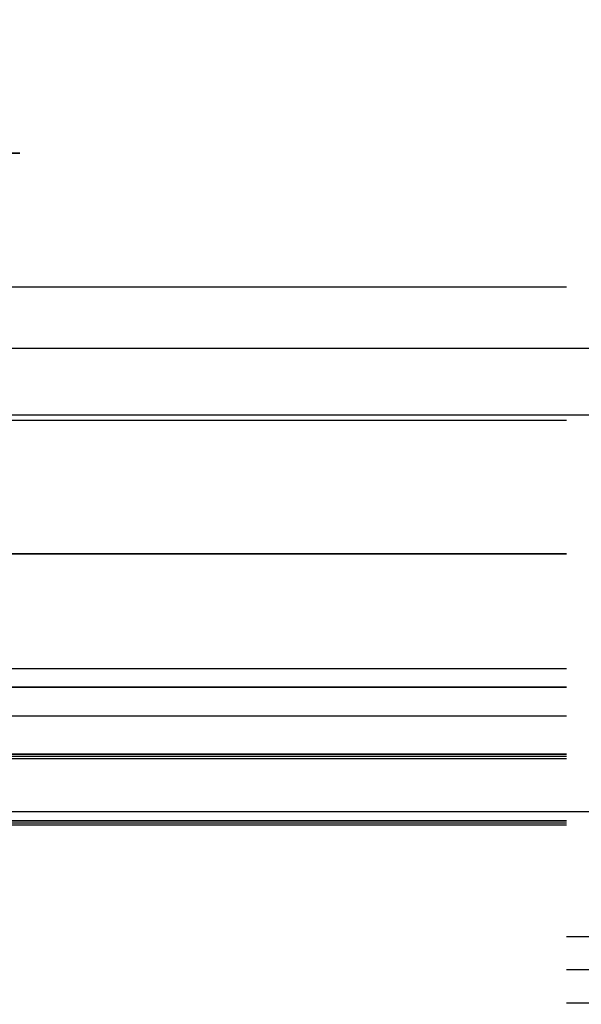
# Model space of a CAD drawing. Header units: millimetres. Extents: x -1030 to 192, y -442 to 180.
# Tile 156 of 256: x 65 to 77, y -353 to -333. Entities that reach past the tile are written whole.
import ezdxf

# ---------------------------------------------------------------- set-up
doc = ezdxf.new("R2010")
doc.units = ezdxf.units.MM
doc.header["$MEASUREMENT"] = 0
doc.layers.add('OVIDIO 120x60x72h', color=7, linetype='Continuous')

msp = doc.modelspace()

# ---------------------------------------------------------------- linework, layer by layer
at = {"layer": 'OVIDIO 120x60x72h', "extrusion": (0, 0.894427, -0.447214)}
for points in [[(-65.216, 511.059), (-65.46, 511.056), (-65.706, 511.048), (-65.955, 511.034), (-66.204, 511.014), (-66.456, 510.989), (-66.709, 510.957), (-66.963, 510.919), (-67.218, 510.875), (-67.473, 510.825), (-67.73, 510.768), (-67.986, 510.704), (-68.243, 510.634), (-68.499, 510.557), (-68.755, 510.474), (-69.011, 510.383), (-69.265, 510.286), (-69.518, 510.182), (-69.77, 510.072), (-70.02, 509.954), (-70.268, 509.83), (-70.514, 509.699), (-70.757, 509.561), (-70.998, 509.417), (-71.235, 509.266), (-71.469, 509.108), (-71.7, 508.944), (-71.927, 508.775), (-72.149, 508.599), (-72.368, 508.417), (-72.581, 508.229), (-72.79, 508.036), (-72.994, 507.837), (-73.193, 507.633), (-73.386, 507.424), (-73.574, 507.21), (-73.756, 506.992), (-73.932, 506.769), (-74.102, 506.543), (-74.266, 506.312), (-74.423, 506.078), (-74.574, 505.841), (-74.718, 505.6), (-74.856, 505.357), (-74.987, 505.111), (-75.112, 504.863), (-75.229, 504.613), (-75.34, 504.361), (-75.444, 504.108), (-75.541, 503.853), (-75.631, 503.598), (-75.715, 503.342), (-75.791, 503.085), (-75.862, 502.829), (-75.925, 502.572), (-75.982, 502.316), (-76.032, 502.06), (-76.077, 501.805), (-76.114, 501.551), (-76.146, 501.298), (-76.172, 501.047), (-76.191, 500.797), (-76.205, 500.549), (-76.213, 500.303), (-76.216, 500.059)], [(-76.216, 500.059), (-76.213, 500.303), (-76.205, 500.549), (-76.191, 500.797), (-76.172, 501.047), (-76.146, 501.298), (-76.114, 501.551), (-76.077, 501.805), (-76.032, 502.06), (-75.982, 502.316), (-75.925, 502.572), (-75.862, 502.829), (-75.791, 503.085), (-75.715, 503.342), (-75.631, 503.598), (-75.541, 503.853), (-75.444, 504.108), (-75.34, 504.361), (-75.229, 504.613), (-75.112, 504.863), (-74.987, 505.111), (-74.856, 505.357), (-74.718, 505.6), (-74.574, 505.841), (-74.423, 506.078), (-74.266, 506.312), (-74.102, 506.543), (-73.932, 506.769), (-73.756, 506.992), (-73.574, 507.21), (-73.386, 507.424), (-73.193, 507.633), (-72.994, 507.837), (-72.79, 508.036), (-72.581, 508.229), (-72.368, 508.417), (-72.149, 508.599), (-71.927, 508.775), (-71.7, 508.944), (-71.469, 509.108), (-71.235, 509.266), (-70.998, 509.417), (-70.757, 509.561), (-70.514, 509.699), (-70.268, 509.83), (-70.02, 509.954), (-69.77, 510.072), (-69.518, 510.182), (-69.265, 510.286), (-69.011, 510.383), (-68.755, 510.474), (-68.499, 510.557), (-68.243, 510.634), (-67.986, 510.704), (-67.73, 510.768), (-67.473, 510.825), (-67.218, 510.875), (-66.963, 510.919), (-66.709, 510.957), (-66.456, 510.989), (-66.204, 511.014), (-65.955, 511.034), (-65.706, 511.048), (-65.46, 511.056), (-65.216, 511.059)], [(-76.216, 500.059), (-76.213, 500.323), (-76.203, 500.589), (-76.187, 500.855), (-76.165, 501.122), (-76.135, 501.389), (-76.1, 501.656), (-76.057, 501.923), (-76.008, 502.189), (-75.952, 502.455), (-75.889, 502.72), (-75.82, 502.983), (-75.744, 503.245), (-75.662, 503.506), (-75.573, 503.764), (-75.478, 504.021), (-75.376, 504.274), (-75.268, 504.526), (-75.154, 504.774), (-75.034, 505.019), (-74.908, 505.261), (-74.776, 505.5), (-74.639, 505.734), (-74.496, 505.965), (-74.348, 506.192), (-74.194, 506.414), (-74.036, 506.632), (-73.873, 506.845), (-73.706, 507.053), (-73.534, 507.257), (-73.358, 507.455), (-73.178, 507.649), (-72.994, 507.837), (-72.806, 508.02), (-72.613, 508.2), (-72.414, 508.376), (-72.211, 508.548), (-72.002, 508.716), (-71.789, 508.879), (-71.571, 509.037), (-71.349, 509.19), (-71.122, 509.338), (-70.892, 509.481), (-70.657, 509.619), (-70.419, 509.751), (-70.177, 509.877), (-69.932, 509.997), (-69.683, 510.111), (-69.432, 510.219), (-69.178, 510.32), (-68.922, 510.416), (-68.663, 510.505), (-68.403, 510.587), (-68.141, 510.663), (-67.877, 510.732), (-67.612, 510.795), (-67.346, 510.85), (-67.08, 510.9), (-66.813, 510.942), (-66.546, 510.978), (-66.279, 511.007), (-66.012, 511.03), (-65.746, 511.046), (-65.481, 511.055), (-65.216, 511.059)], [(-76.216, 500.059), (-76.213, 500.303), (-76.205, 500.549), (-76.191, 500.797), (-76.172, 501.047), (-76.146, 501.298), (-76.114, 501.551), (-76.077, 501.805), (-76.032, 502.06), (-75.982, 502.316), (-75.925, 502.572), (-75.862, 502.829), (-75.791, 503.085), (-75.715, 503.342), (-75.631, 503.598), (-75.541, 503.853), (-75.444, 504.108), (-75.34, 504.361), (-75.229, 504.613), (-75.112, 504.863), (-74.987, 505.111), (-74.856, 505.357), (-74.718, 505.6), (-74.574, 505.841), (-74.423, 506.078), (-74.266, 506.312), (-74.102, 506.543), (-73.932, 506.769), (-73.756, 506.992), (-73.574, 507.21), (-73.386, 507.424), (-73.193, 507.633), (-72.994, 507.837), (-72.79, 508.036), (-72.581, 508.229), (-72.368, 508.417), (-72.149, 508.599), (-71.927, 508.775), (-71.7, 508.944), (-71.469, 509.108), (-71.235, 509.266), (-70.998, 509.417), (-70.757, 509.561), (-70.514, 509.699), (-70.268, 509.83), (-70.02, 509.954), (-69.77, 510.072), (-69.518, 510.182), (-69.265, 510.286), (-69.011, 510.383), (-68.755, 510.474), (-68.499, 510.557), (-68.243, 510.634), (-67.986, 510.704), (-67.73, 510.768), (-67.473, 510.825), (-67.218, 510.875), (-66.963, 510.919), (-66.709, 510.957), (-66.456, 510.989), (-66.204, 511.014), (-65.955, 511.034), (-65.706, 511.048), (-65.46, 511.056), (-65.216, 511.059)], [(-65.216, 511.059), (-65.46, 511.056), (-65.706, 511.048), (-65.955, 511.034), (-66.204, 511.014), (-66.456, 510.989), (-66.709, 510.957), (-66.963, 510.919), (-67.218, 510.875), (-67.473, 510.825), (-67.73, 510.768), (-67.986, 510.704), (-68.243, 510.634), (-68.499, 510.557), (-68.755, 510.474), (-69.011, 510.383), (-69.265, 510.286), (-69.518, 510.182), (-69.77, 510.072), (-70.02, 509.954), (-70.268, 509.83), (-70.514, 509.699), (-70.757, 509.561), (-70.998, 509.417), (-71.235, 509.266), (-71.469, 509.108), (-71.7, 508.944), (-71.927, 508.775), (-72.149, 508.599), (-72.368, 508.417), (-72.581, 508.229), (-72.79, 508.036), (-72.994, 507.837), (-73.193, 507.633), (-73.386, 507.424), (-73.574, 507.21), (-73.756, 506.992), (-73.932, 506.769), (-74.102, 506.543), (-74.266, 506.312), (-74.423, 506.078), (-74.574, 505.841), (-74.718, 505.6), (-74.856, 505.357), (-74.987, 505.111), (-75.112, 504.863), (-75.229, 504.613), (-75.34, 504.361), (-75.444, 504.108), (-75.541, 503.853), (-75.631, 503.598), (-75.715, 503.342), (-75.791, 503.085), (-75.862, 502.829), (-75.925, 502.572), (-75.982, 502.316), (-76.032, 502.06), (-76.077, 501.805), (-76.114, 501.551), (-76.146, 501.298), (-76.172, 501.047), (-76.191, 500.797), (-76.205, 500.549), (-76.213, 500.303), (-76.216, 500.059)]]:
    msp.add_lwpolyline(points, dxfattribs=at)
at = {"layer": 'OVIDIO 120x60x72h', "extrusion": (1, 0, 0)}
for points in [[(-335.978, 739.37), (-333.295, 738.028)], [(-337.419, 736.488), (-334.736, 735.147)], [(-338.214, 728.19), (-340.898, 729.531)], [(-344.028, 716.562), (-338.214, 728.19)], [(-338.214, 728.19), (-344.028, 716.562)], [(-340.898, 729.531), (-338.214, 728.19)], [(-339.556, 728.861), (-345.37, 717.233)], [(-346.711, 717.904), (-340.898, 729.531)], [(-340.898, 729.531), (-346.711, 717.904)], [(-341.121, 722.376), (-343.805, 723.718)], [(-346.711, 717.904), (-344.028, 716.562)], [(-344.028, 716.562), (-344.069, 716.483), (-344.111, 716.404), (-344.156, 716.326), (-344.203, 716.248), (-344.253, 716.17), (-344.304, 716.093), (-344.358, 716.017), (-344.413, 715.941), (-344.471, 715.866), (-344.532, 715.792), (-344.594, 715.719), (-344.658, 715.647), (-344.725, 715.576), (-344.794, 715.506), (-344.865, 715.438), (-344.938, 715.371), (-345.013, 715.305), (-345.09, 715.241), (-345.169, 715.179), (-345.249, 715.119), (-345.332, 715.06), (-345.416, 715.003), (-345.502, 714.949), (-345.59, 714.896), (-345.679, 714.845), (-345.77, 714.797), (-345.862, 714.751), (-345.956, 714.707), (-346.05, 714.666), (-346.146, 714.627), (-346.243, 714.59), (-346.341, 714.556), (-346.44, 714.525), (-346.539, 714.496), (-346.639, 714.47), (-346.74, 714.446), (-346.841, 714.425), (-346.942, 714.406), (-347.044, 714.391), (-347.145, 714.378), (-347.247, 714.367), (-347.349, 714.359), (-347.45, 714.354), (-347.552, 714.351), (-347.653, 714.351), (-347.753, 714.354), (-347.853, 714.359), (-347.952, 714.366), (-348.051, 714.376), (-348.148, 714.388), (-348.245, 714.402), (-348.341, 714.419), (-348.436, 714.438), (-348.53, 714.459), (-348.622, 714.482), (-348.714, 714.508), (-348.804, 714.535), (-348.893, 714.564), (-348.98, 714.594), (-349.066, 714.627), (-349.15, 714.661), (-349.233, 714.697), (-349.315, 714.734), (-349.395, 714.773)], [(-349.395, 714.773), (-349.315, 714.734), (-349.233, 714.697), (-349.15, 714.661), (-349.066, 714.627), (-348.98, 714.594), (-348.893, 714.564), (-348.804, 714.535), (-348.714, 714.508), (-348.622, 714.482), (-348.53, 714.459), (-348.436, 714.438), (-348.341, 714.419), (-348.245, 714.402), (-348.148, 714.388), (-348.051, 714.376), (-347.952, 714.366), (-347.853, 714.359), (-347.753, 714.354), (-347.653, 714.351), (-347.552, 714.351), (-347.45, 714.354), (-347.349, 714.359), (-347.247, 714.367), (-347.145, 714.378), (-347.044, 714.391), (-346.942, 714.406), (-346.841, 714.425), (-346.74, 714.446), (-346.639, 714.47), (-346.539, 714.496), (-346.44, 714.525), (-346.341, 714.556), (-346.243, 714.59), (-346.146, 714.627), (-346.05, 714.666), (-345.956, 714.707), (-345.862, 714.751), (-345.77, 714.797), (-345.679, 714.845), (-345.59, 714.896), (-345.502, 714.949), (-345.416, 715.003), (-345.332, 715.06), (-345.249, 715.119), (-345.169, 715.179), (-345.09, 715.241), (-345.013, 715.305), (-344.938, 715.371), (-344.865, 715.438), (-344.794, 715.506), (-344.725, 715.576), (-344.658, 715.647), (-344.594, 715.719), (-344.532, 715.792), (-344.471, 715.866), (-344.413, 715.941), (-344.358, 716.017), (-344.304, 716.093), (-344.253, 716.17), (-344.203, 716.248), (-344.156, 716.326), (-344.111, 716.404), (-344.069, 716.483), (-344.028, 716.562)], [(-344.028, 716.562), (-346.711, 717.904)], [(-345.402, 715.013), (-348.5, 716.562)], [(-345.817, 717.457), (-347.366, 714.358)], [(-348.053, 717.457), (-348.033, 717.447), (-348.013, 717.438), (-347.992, 717.429), (-347.971, 717.42), (-347.949, 717.412), (-347.928, 717.404), (-347.905, 717.397), (-347.883, 717.39), (-347.86, 717.384), (-347.837, 717.378), (-347.813, 717.373), (-347.79, 717.368), (-347.766, 717.364), (-347.741, 717.36), (-347.717, 717.357), (-347.692, 717.355), (-347.668, 717.353), (-347.643, 717.352), (-347.617, 717.351), (-347.592, 717.351), (-347.567, 717.352), (-347.542, 717.353), (-347.516, 717.355), (-347.491, 717.358), (-347.465, 717.361), (-347.44, 717.365), (-347.415, 717.369), (-347.389, 717.375), (-347.364, 717.381), (-347.339, 717.387), (-347.314, 717.394), (-347.29, 717.402), (-347.265, 717.411), (-347.241, 717.42), (-347.217, 717.43), (-347.193, 717.44), (-347.17, 717.451), (-347.147, 717.463), (-347.124, 717.475), (-347.102, 717.487), (-347.08, 717.5), (-347.058, 717.514), (-347.037, 717.528), (-347.017, 717.543), (-346.997, 717.558), (-346.977, 717.574), (-346.958, 717.59), (-346.939, 717.606), (-346.921, 717.623), (-346.903, 717.64), (-346.886, 717.657), (-346.869, 717.675), (-346.853, 717.693), (-346.837, 717.711), (-346.822, 717.73), (-346.808, 717.749), (-346.794, 717.767), (-346.78, 717.787), (-346.768, 717.806), (-346.755, 717.825), (-346.743, 717.845), (-346.732, 717.864), (-346.722, 717.884), (-346.711, 717.904)], [(-346.711, 717.904), (-346.722, 717.884), (-346.732, 717.864), (-346.743, 717.845), (-346.755, 717.825), (-346.768, 717.806), (-346.78, 717.787), (-346.794, 717.767), (-346.808, 717.749), (-346.822, 717.73), (-346.837, 717.711), (-346.853, 717.693), (-346.869, 717.675), (-346.886, 717.657), (-346.903, 717.64), (-346.921, 717.623), (-346.939, 717.606), (-346.958, 717.59), (-346.977, 717.574), (-346.997, 717.558), (-347.017, 717.543), (-347.037, 717.528), (-347.058, 717.514), (-347.08, 717.5), (-347.102, 717.487), (-347.124, 717.475), (-347.147, 717.463), (-347.17, 717.451), (-347.193, 717.44), (-347.217, 717.43), (-347.241, 717.42), (-347.265, 717.411), (-347.29, 717.402), (-347.314, 717.394), (-347.339, 717.387), (-347.364, 717.381), (-347.389, 717.375), (-347.415, 717.369), (-347.44, 717.365), (-347.465, 717.361), (-347.491, 717.358), (-347.516, 717.355), (-347.542, 717.353), (-347.567, 717.352), (-347.592, 717.351), (-347.617, 717.351), (-347.643, 717.352), (-347.668, 717.353), (-347.692, 717.355), (-347.717, 717.357), (-347.741, 717.36), (-347.766, 717.364), (-347.79, 717.368), (-347.813, 717.373), (-347.837, 717.378), (-347.86, 717.384), (-347.883, 717.39), (-347.905, 717.397), (-347.928, 717.404), (-347.949, 717.412), (-347.971, 717.42), (-347.992, 717.429), (-348.013, 717.438), (-348.033, 717.447), (-348.053, 717.457)], [(-349.395, 714.773), (-348.053, 717.457)], [(-348.053, 717.457), (-348.142, 717.501)], [(-348.142, 717.501), (-348.053, 717.457)], [(-348.053, 717.457), (-349.395, 714.773)], [(-348.142, 717.501), (-351.72, 719.29)], [(-348.724, 716.115), (-352.391, 717.949)], [(-349.395, 714.773), (-349.484, 714.818)], [(-349.484, 714.818), (-349.395, 714.773)], [(-353.062, 716.607), (-349.484, 714.818)], [(-351.228, 715.69), (-349.887, 718.373)], [(-351.72, 719.29), (-353.062, 716.607)], [(-353.062, 716.607), (-351.72, 719.29)]]:
    msp.add_lwpolyline(points, dxfattribs=at)
at = {"layer": 'OVIDIO 120x60x72h'}
for points in [[(65.216, -335.978), (52.216, -335.978)], [(52.216, -335.978), (65.216, -335.978)], [(62.006, -338.662), (76.216, -338.662)], [(89.788, -339.904), (-419.111, -339.904)], [(89.788, -341.245), (-419.111, -341.245)], [(62.006, -341.345), (76.216, -341.345)], [(76.216, -344.028), (41.216, -344.028)], [(41.216, -344.028), (76.216, -344.028)], [(76.216, -346.341), (41.216, -346.341)], [(41.216, -346.711), (76.216, -346.711)], [(76.216, -346.711), (41.216, -346.711)], [(76.216, -347.29), (41.216, -347.29)], [(41.216, -348.053), (76.216, -348.053)], [(76.216, -348.053), (41.216, -348.053)], [(41.216, -348.098), (76.216, -348.098)], [(41.216, -348.142), (76.216, -348.142)], [(90.716, -349.216), (27.467, -349.216)], [(41.216, -349.395), (76.216, -349.395)], [(76.216, -349.395), (41.216, -349.395)], [(41.216, -349.439), (76.216, -349.439)], [(76.216, -349.484), (41.216, -349.484)], [(76.216, -351.72), (97.453, -351.72)], [(97.453, -352.391), (76.216, -352.391)], [(97.453, -353.062), (76.216, -353.062)]]:
    msp.add_lwpolyline(points, dxfattribs=at)
at = {"layer": 'OVIDIO 120x60x72h', "extrusion": (-0.003049, -0.326394, 0.945229)}
for points in [[(79.474, -95.137), (79.474, -95.09), (79.475, -95.043), (79.477, -94.995), (79.48, -94.947), (79.485, -94.898), (79.49, -94.85), (79.496, -94.801), (79.504, -94.752), (79.512, -94.702), (79.522, -94.653), (79.533, -94.603), (79.546, -94.554), (79.559, -94.504), (79.574, -94.455), (79.59, -94.406), (79.607, -94.357), (79.625, -94.308), (79.645, -94.259), (79.666, -94.211), (79.688, -94.163), (79.711, -94.115), (79.736, -94.068), (79.762, -94.022), (79.789, -93.976), (79.817, -93.931), (79.846, -93.886), (79.877, -93.842), (79.908, -93.799), (79.941, -93.757), (79.975, -93.715), (80.009, -93.675), (80.045, -93.635), (80.082, -93.596), (80.119, -93.559), (80.158, -93.522), (80.197, -93.487), (80.237, -93.453), (80.278, -93.42), (80.32, -93.388), (80.362, -93.357), (80.405, -93.328), (80.448, -93.299), (80.492, -93.272), (80.537, -93.247), (80.582, -93.222), (80.627, -93.199), (80.673, -93.178), (80.718, -93.157), (80.764, -93.138), (80.811, -93.12), (80.857, -93.104), (80.904, -93.088), (80.95, -93.074), (80.997, -93.062), (81.043, -93.05), (81.09, -93.04), (81.136, -93.031), (81.182, -93.024), (81.228, -93.017), (81.273, -93.012), (81.319, -93.007), (81.364, -93.004), (81.409, -93.002), (81.453, -93.001)], [(81.453, -93.001), (81.409, -93.002), (81.364, -93.004), (81.319, -93.007), (81.273, -93.012), (81.228, -93.017), (81.182, -93.024), (81.136, -93.031), (81.09, -93.04), (81.043, -93.05), (80.997, -93.062), (80.95, -93.074), (80.904, -93.088), (80.857, -93.104), (80.811, -93.12), (80.764, -93.138), (80.718, -93.157), (80.673, -93.178), (80.627, -93.199), (80.582, -93.222), (80.537, -93.247), (80.492, -93.272), (80.448, -93.299), (80.405, -93.328), (80.362, -93.357), (80.32, -93.388), (80.278, -93.42), (80.237, -93.453), (80.197, -93.487), (80.158, -93.522), (80.119, -93.559), (80.082, -93.596), (80.045, -93.635), (80.009, -93.675), (79.975, -93.715), (79.941, -93.757), (79.908, -93.799), (79.877, -93.842), (79.846, -93.886), (79.817, -93.931), (79.789, -93.976), (79.762, -94.022), (79.736, -94.068), (79.711, -94.115), (79.688, -94.163), (79.666, -94.211), (79.645, -94.259), (79.625, -94.308), (79.607, -94.357), (79.59, -94.406), (79.574, -94.455), (79.559, -94.504), (79.546, -94.554), (79.533, -94.603), (79.522, -94.653), (79.512, -94.702), (79.504, -94.752), (79.496, -94.801), (79.49, -94.85), (79.485, -94.898), (79.48, -94.947), (79.477, -94.995), (79.475, -95.043), (79.474, -95.09), (79.474, -95.137)], [(81.458, -93.519), (81.414, -93.52), (81.369, -93.522), (81.324, -93.525), (81.279, -93.53), (81.233, -93.535), (81.187, -93.541), (81.141, -93.549), (81.095, -93.558), (81.048, -93.568), (81.002, -93.58), (80.955, -93.592), (80.909, -93.606), (80.862, -93.622), (80.816, -93.638), (80.77, -93.656), (80.724, -93.675), (80.678, -93.695), (80.632, -93.717), (80.587, -93.74), (80.542, -93.765), (80.498, -93.79), (80.454, -93.817), (80.41, -93.845), (80.367, -93.875), (80.325, -93.906), (80.283, -93.938), (80.243, -93.971), (80.202, -94.005), (80.163, -94.04), (80.125, -94.077), (80.087, -94.114), (80.05, -94.153), (80.014, -94.192), (79.98, -94.233), (79.946, -94.274), (79.913, -94.317), (79.882, -94.36), (79.851, -94.404), (79.822, -94.448), (79.794, -94.494), (79.767, -94.54), (79.741, -94.586), (79.716, -94.633), (79.693, -94.681), (79.671, -94.729), (79.65, -94.777), (79.63, -94.826), (79.612, -94.875), (79.595, -94.924), (79.579, -94.973), (79.564, -95.022), (79.551, -95.072), (79.538, -95.121), (79.527, -95.171), (79.518, -95.22), (79.509, -95.269), (79.501, -95.319), (79.495, -95.368), (79.49, -95.416), (79.485, -95.465), (79.482, -95.513), (79.48, -95.56), (79.479, -95.608), (79.479, -95.655)], [(79.479, -95.655), (79.479, -95.608), (79.48, -95.56), (79.482, -95.513), (79.485, -95.465), (79.49, -95.416), (79.495, -95.368), (79.501, -95.319), (79.509, -95.269), (79.518, -95.22), (79.527, -95.171), (79.538, -95.121), (79.551, -95.072), (79.564, -95.022), (79.579, -94.973), (79.595, -94.924), (79.612, -94.875), (79.63, -94.826), (79.65, -94.777), (79.671, -94.729), (79.693, -94.681), (79.716, -94.633), (79.741, -94.586), (79.767, -94.54), (79.794, -94.494), (79.822, -94.448), (79.851, -94.404), (79.882, -94.36), (79.913, -94.317), (79.946, -94.274), (79.98, -94.233), (80.014, -94.192), (80.05, -94.153), (80.087, -94.114), (80.125, -94.077), (80.163, -94.04), (80.202, -94.005), (80.243, -93.971), (80.283, -93.938), (80.325, -93.906), (80.367, -93.875), (80.41, -93.845), (80.454, -93.817), (80.498, -93.79), (80.542, -93.765), (80.587, -93.74), (80.632, -93.717), (80.678, -93.695), (80.724, -93.675), (80.77, -93.656), (80.816, -93.638), (80.862, -93.622), (80.909, -93.606), (80.955, -93.592), (81.002, -93.58), (81.048, -93.568), (81.095, -93.558), (81.141, -93.549), (81.187, -93.541), (81.233, -93.535), (81.279, -93.53), (81.324, -93.525), (81.369, -93.522), (81.414, -93.52), (81.458, -93.519)], [(79.489, -96.625), (79.489, -96.67), (79.488, -96.714), (79.486, -96.759), (79.483, -96.805), (79.478, -96.851), (79.473, -96.897), (79.467, -96.943), (79.459, -96.989), (79.45, -97.036), (79.441, -97.083), (79.429, -97.129), (79.417, -97.176), (79.404, -97.223), (79.389, -97.27), (79.373, -97.316), (79.356, -97.363), (79.337, -97.409), (79.318, -97.455), (79.297, -97.501), (79.275, -97.546), (79.251, -97.591), (79.227, -97.635), (79.201, -97.679), (79.174, -97.723), (79.146, -97.766), (79.116, -97.808), (79.086, -97.849), (79.054, -97.89), (79.021, -97.93), (78.988, -97.969), (78.953, -98.008), (78.917, -98.045), (78.88, -98.082), (78.843, -98.117), (78.804, -98.152), (78.765, -98.185), (78.725, -98.217), (78.684, -98.249), (78.642, -98.279), (78.6, -98.308), (78.557, -98.336), (78.514, -98.363), (78.47, -98.388), (78.425, -98.412), (78.38, -98.435), (78.335, -98.457), (78.289, -98.478), (78.244, -98.497), (78.197, -98.515), (78.151, -98.532), (78.105, -98.548), (78.058, -98.562), (78.012, -98.575), (77.965, -98.587), (77.919, -98.598), (77.872, -98.608), (77.826, -98.616), (77.78, -98.624), (77.734, -98.63), (77.688, -98.635), (77.643, -98.639), (77.598, -98.642), (77.553, -98.644), (77.509, -98.645)], [(77.509, -98.645), (77.553, -98.644), (77.598, -98.642), (77.643, -98.639), (77.688, -98.635), (77.734, -98.63), (77.78, -98.624), (77.826, -98.616), (77.872, -98.608), (77.919, -98.598), (77.965, -98.587), (78.012, -98.575), (78.058, -98.562), (78.105, -98.548), (78.151, -98.532), (78.197, -98.515), (78.244, -98.497), (78.289, -98.478), (78.335, -98.457), (78.38, -98.435), (78.425, -98.412), (78.47, -98.388), (78.514, -98.363), (78.557, -98.336), (78.6, -98.308), (78.642, -98.279), (78.684, -98.249), (78.725, -98.217), (78.765, -98.185), (78.804, -98.152), (78.843, -98.117), (78.88, -98.082), (78.917, -98.045), (78.953, -98.008), (78.988, -97.969), (79.021, -97.93), (79.054, -97.89), (79.086, -97.849), (79.116, -97.808), (79.146, -97.766), (79.174, -97.723), (79.201, -97.679), (79.227, -97.635), (79.251, -97.591), (79.275, -97.546), (79.297, -97.501), (79.318, -97.455), (79.337, -97.409), (79.356, -97.363), (79.373, -97.316), (79.389, -97.27), (79.404, -97.223), (79.417, -97.176), (79.429, -97.129), (79.441, -97.083), (79.45, -97.036), (79.459, -96.989), (79.467, -96.943), (79.473, -96.897), (79.478, -96.851), (79.483, -96.805), (79.486, -96.759), (79.488, -96.714), (79.489, -96.67), (79.489, -96.625)], [(79.489, -96.625), (79.489, -96.675), (79.487, -96.725), (79.485, -96.776), (79.481, -96.826), (79.476, -96.876), (79.469, -96.926), (79.461, -96.976), (79.452, -97.025), (79.442, -97.075), (79.431, -97.124), (79.418, -97.172), (79.404, -97.221), (79.389, -97.268), (79.373, -97.316), (79.356, -97.363), (79.337, -97.409), (79.318, -97.454), (79.297, -97.499), (79.276, -97.544), (79.253, -97.587), (79.23, -97.63), (79.205, -97.672), (79.18, -97.713), (79.153, -97.754), (79.126, -97.793), (79.099, -97.832), (79.07, -97.87), (79.041, -97.907), (79.011, -97.943), (78.98, -97.978), (78.949, -98.012), (78.917, -98.045), (78.885, -98.077), (78.851, -98.109), (78.817, -98.141), (78.781, -98.171), (78.745, -98.201), (78.708, -98.231), (78.67, -98.259), (78.631, -98.287), (78.591, -98.314), (78.55, -98.34), (78.508, -98.366), (78.466, -98.39), (78.423, -98.413), (78.379, -98.436), (78.335, -98.457), (78.289, -98.478), (78.243, -98.497), (78.197, -98.515), (78.15, -98.533), (78.102, -98.549), (78.054, -98.563), (78.006, -98.577), (77.957, -98.589), (77.908, -98.601), (77.859, -98.61), (77.809, -98.619), (77.759, -98.627), (77.709, -98.633), (77.659, -98.638), (77.609, -98.641), (77.559, -98.644), (77.509, -98.645)], [(77.509, -98.645), (77.553, -98.644), (77.598, -98.642), (77.643, -98.639), (77.688, -98.635), (77.734, -98.63), (77.78, -98.624), (77.826, -98.616), (77.872, -98.608), (77.919, -98.598), (77.965, -98.587), (78.012, -98.575), (78.058, -98.562), (78.105, -98.548), (78.151, -98.532), (78.197, -98.515), (78.244, -98.497), (78.289, -98.478), (78.335, -98.457), (78.38, -98.435), (78.425, -98.412), (78.47, -98.388), (78.514, -98.363), (78.557, -98.336), (78.6, -98.308), (78.642, -98.279), (78.684, -98.249), (78.725, -98.217), (78.765, -98.185), (78.804, -98.152), (78.843, -98.117), (78.88, -98.082), (78.917, -98.045), (78.953, -98.008), (78.988, -97.969), (79.021, -97.93), (79.054, -97.89), (79.086, -97.849), (79.116, -97.808), (79.146, -97.766), (79.174, -97.723), (79.201, -97.679), (79.227, -97.635), (79.251, -97.591), (79.275, -97.546), (79.297, -97.501), (79.318, -97.455), (79.337, -97.409), (79.356, -97.363), (79.373, -97.316), (79.389, -97.27), (79.404, -97.223), (79.417, -97.176), (79.429, -97.129), (79.441, -97.083), (79.45, -97.036), (79.459, -96.989), (79.467, -96.943), (79.473, -96.897), (79.478, -96.851), (79.483, -96.805), (79.486, -96.759), (79.488, -96.714), (79.489, -96.67), (79.489, -96.625)], [(79.489, -96.625), (79.489, -96.67), (79.488, -96.714), (79.486, -96.759), (79.483, -96.805), (79.478, -96.851), (79.473, -96.897), (79.467, -96.943), (79.459, -96.989), (79.45, -97.036), (79.441, -97.083), (79.429, -97.129), (79.417, -97.176), (79.404, -97.223), (79.389, -97.27), (79.373, -97.316), (79.356, -97.363), (79.337, -97.409), (79.318, -97.455), (79.297, -97.501), (79.275, -97.546), (79.251, -97.591), (79.227, -97.635), (79.201, -97.679), (79.174, -97.723), (79.146, -97.766), (79.116, -97.808), (79.086, -97.849), (79.054, -97.89), (79.021, -97.93), (78.988, -97.969), (78.953, -98.008), (78.917, -98.045), (78.88, -98.082), (78.843, -98.117), (78.804, -98.152), (78.765, -98.185), (78.725, -98.217), (78.684, -98.249), (78.642, -98.279), (78.6, -98.308), (78.557, -98.336), (78.514, -98.363), (78.47, -98.388), (78.425, -98.412), (78.38, -98.435), (78.335, -98.457), (78.289, -98.478), (78.244, -98.497), (78.197, -98.515), (78.151, -98.532), (78.105, -98.548), (78.058, -98.562), (78.012, -98.575), (77.965, -98.587), (77.919, -98.598), (77.872, -98.608), (77.826, -98.616), (77.78, -98.624), (77.734, -98.63), (77.688, -98.635), (77.643, -98.639), (77.598, -98.642), (77.553, -98.644), (77.509, -98.645)]]:
    msp.add_lwpolyline(points, dxfattribs=at)
at = {"layer": 'OVIDIO 120x60x72h', "extrusion": (-0.003235, -1.55701e-05, 0.999995)}
msp.add_lwpolyline([(80.536, -347.145), (80.486, -347.146), (80.436, -347.148), (80.386, -347.151), (80.336, -347.155), (80.286, -347.161), (80.236, -347.168), (80.186, -347.176), (80.137, -347.186), (80.087, -347.196), (80.038, -347.208), (79.99, -347.221), (79.942, -347.236), (79.894, -347.251), (79.847, -347.268), (79.8, -347.286), (79.754, -347.305), (79.709, -347.325), (79.664, -347.346), (79.62, -347.368), (79.577, -347.391), (79.534, -347.415), (79.492, -347.44), (79.451, -347.465), (79.411, -347.492), (79.372, -347.519), (79.333, -347.548), (79.296, -347.577), (79.259, -347.606), (79.224, -347.637), (79.189, -347.668), (79.155, -347.699), (79.122, -347.731), (79.09, -347.764), (79.059, -347.798), (79.028, -347.833), (78.997, -347.868), (78.968, -347.905), (78.939, -347.942), (78.911, -347.981), (78.883, -348.02), (78.856, -348.06), (78.831, -348.101), (78.806, -348.143), (78.782, -348.186), (78.759, -348.229), (78.737, -348.273), (78.716, -348.318), (78.696, -348.363), (78.677, -348.409), (78.659, -348.456), (78.642, -348.503), (78.627, -348.551), (78.613, -348.599), (78.599, -348.647), (78.588, -348.696), (78.577, -348.746), (78.567, -348.795), (78.559, -348.845), (78.552, -348.895), (78.547, -348.945), (78.542, -348.995), (78.539, -349.045), (78.537, -349.095), (78.536, -349.145)], dxfattribs=at)
at = {"layer": 'OVIDIO 120x60x72h', "extrusion": (0, 1, 0)}
for points in [[(-90.716, 717.144), (-27.467, 717.144)], [(-27.467, 717.144), (-90.716, 717.144)], [(-27.467, 717.814), (-90.716, 717.814)], [(-90.716, 717.814), (-27.467, 717.814)]]:
    msp.add_lwpolyline(points, dxfattribs=at)
at = {"layer": 'OVIDIO 120x60x72h', "extrusion": (-5.03619e-08, 1, 1.557e-05)}
for points in [[(-76.216, 717.539), (-76.221, 715.952)], [(-76.221, 715.952), (-76.216, 717.539)]]:
    msp.add_lwpolyline(points, dxfattribs=at)
at = {"layer": 'OVIDIO 120x60x72h', "extrusion": (0.999999, 0.001021, 0.000352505)}
for points in [[(-350.641, 717.021), (-349.234, 717.506)], [(-349.234, 717.506), (-350.641, 717.021)], [(-350.396, 716.312), (-349.234, 716.713)], [(-349.234, 715.92), (-350.151, 715.603)], [(-350.151, 715.603), (-349.234, 715.92)]]:
    msp.add_lwpolyline(points, dxfattribs=at)
at = {"layer": 'OVIDIO 120x60x72h', "extrusion": (0.999995, -0.000995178, 0.002882)}
for points in [[(-349.294, 715.649), (-349.784, 717.067)], [(-351.335, 714.944), (-351.825, 716.362)], [(-351.89, 714.753), (-352.38, 716.17)], [(-352.38, 716.17), (-351.89, 714.753)]]:
    msp.add_lwpolyline(points, dxfattribs=at)
at = {"layer": 'OVIDIO 120x60x72h', "extrusion": (0.999995, -0.000995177, 0.002882)}
for points in [[(-350.487, 716.824), (-349.998, 715.406)], [(-349.998, 715.406), (-350.487, 716.824)]]:
    msp.add_lwpolyline(points, dxfattribs=at)
at = {"layer": 'OVIDIO 120x60x72h', "extrusion": (0.114881, -0.045678, 0.992329)}
for points in [[(-315.863, -173.681), (-315.863, -66.825)], [(-315.863, -66.825), (-315.863, -173.681)], [(-316.32, -173.681), (-316.32, -66.825)], [(-316.32, -66.825), (-316.32, -173.681)], [(-301.381, -159.933), (-301.381, -104.743)], [(-301.609, -159.717), (-301.609, -105.312)]]:
    msp.add_lwpolyline(points, dxfattribs=at)
at = {"layer": 'OVIDIO 120x60x72h', "extrusion": (-2.56846e-05, 1, -8.30777e-08)}
for points in [[(-74.215, 714.97), (-43.215, 714.87)], [(-43.215, 714.87), (-74.215, 714.97)], [(-43.213, 715.579), (-74.213, 715.679)], [(-43.211, 716.288), (-74.211, 716.388)], [(-74.211, 716.388), (-43.211, 716.288)]]:
    msp.add_lwpolyline(points, dxfattribs=at)

doc.saveas('drawing.dxf')
